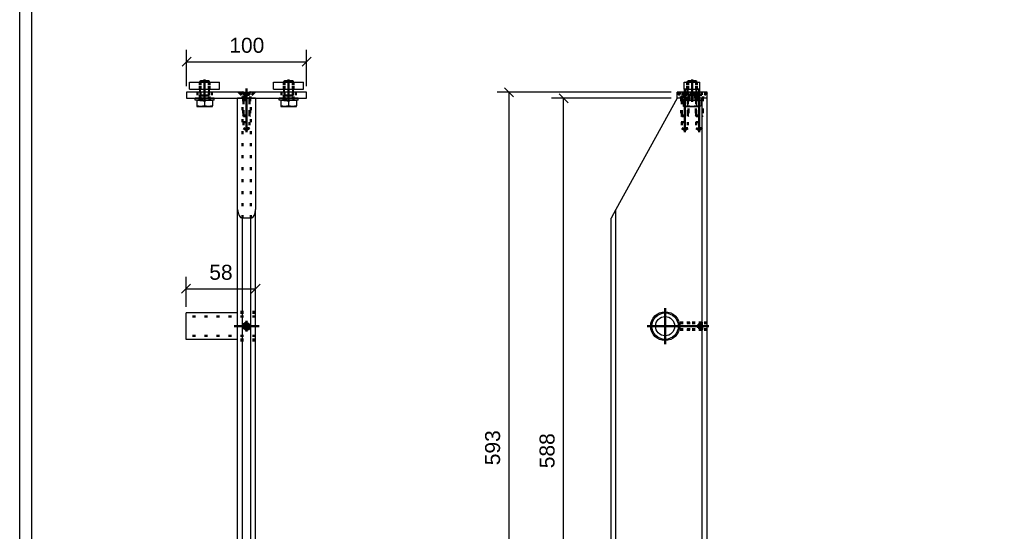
# Model space of a CAD drawing. Header units: millimetres. Extents: x -8 to 412, y -361 to -64.
# Tile 2 of 5: x -3 to 161, y -275 to -190. Entities that reach past the tile are written whole.
import ezdxf

# ---------------------------------------------------------------- set-up
doc = ezdxf.new("R2010")
doc.units = ezdxf.units.MM
doc.linetypes.add('DOT', pattern=[2, 0.5, -1.5])
doc.linetypes.add('STRICHPUNKT2', pattern=[18.5, 10, -4, 0.5, -4])
doc.layers.get('0').update_dxf_attribs({"linetype": 'CONTINUOUS'})
for name, color, linetype in [('DIM49', 4, 'CONTINUOUS'), ('LE_RED', 1, 'CONTINUOUS'), ('TXT_DIM49', 2, 'CONTINUOUS')]:
    doc.layers.add(name, color=color, linetype=linetype)
doc.layers.add('LE_ALL', color=7, linetype='CONTINUOUS', lineweight=50)
doc.styles.add('ARIAL', font='arial.ttf')

# ---------------------------------------------------------------- blocks, each defined once
blk = doc.blocks.new('DINA3_00002', base_point=(405.05, -353.59))
blk.add_line((-0.95, -353.59), (-0.95, -70.59))
blk.add_lwpolyline([(-2.95, -355.59), (-2.95, -68.59), (407.05, -68.59)])
blk = doc.blocks.new('_ZBL0010_00001')
blk.add_blockref('DINA3_00002', (405.05, -353.59))
blk = doc.blocks.new('BALUSTER PROFIEL 80X15 R4_00194', base_point=(34.18, -223.11))
for p, q in [((33.38, -221.65), (33.38, -203.11)), ((36.38, -203.11), (33.38, -203.11)), ((36.38, -203.11), (36.38, -221.65)), ((33.38, -320.71), (33.38, -221.65)), ((34.18, -320.71), (34.18, -223.11)), ((35.58, -320.71), (35.58, -223.11)), ((36.38, -320.71), (36.38, -221.65)), ((33.38, -320.71), (34.18, -320.71)), ((34.18, -320.71), (35.58, -320.71)), ((35.58, -320.71), (36.38, -320.71))]:
    blk.add_line(p, q)
blk.add_lwpolyline([(35.58, -223.11), (34.18, -223.11)])
for centre, start_param, end_param in [((34.18, -221.65), 4.712389, 6.283185), ((35.58, -221.65), 0, 1.570796)]:
    blk.add_ellipse(centre, major_axis=(0, -1.45), ratio=0.55, start_param=start_param, end_param=end_param)
at = {"layer": 'LE_ALL', "color": 3, "linetype": 'DOT'}
for p, q in [((34.18, -223.11), (34.18, -203.11)), ((34.28, -203.11), (34.28, -207.11)), ((35.48, -203.11), (35.48, -207.11)), ((35.58, -223.11), (35.58, -203.11)), ((34.28, -207.11), (35.48, -207.11)), ((35.38, -208.13), (34.38, -208.13)), ((35.38, -208.13), (34.88, -208.42)), ((35.38, -207.11), (35.38, -208.13)), ((36.38, -238.71), (33.38, -238.71)), ((36.38, -243.51), (33.38, -243.51)), ((33.38, -299.71), (36.38, -299.71)), ((33.38, -300.81), (36.38, -300.81)), ((33.38, -304.81), (36.38, -304.81)), ((33.38, -305.91), (36.38, -305.91)), ((33.38, -311.71), (36.38, -311.71)), ((33.38, -312.81), (36.38, -312.81)), ((33.38, -316.81), (36.38, -316.81)), ((33.38, -317.91), (36.38, -317.91))]:
    blk.add_line(p, q, dxfattribs=at)
for points in [[(34.38, -207.11), (34.38, -208.13), (34.88, -208.42)], [(35.45, -241.26), (35.37, -241.45), (35.23, -241.59), (35.05, -241.68), (34.88, -241.71), (34.68, -241.68), (34.5, -241.58), (34.37, -241.43), (34.29, -241.23), (34.28, -241.11), (34.31, -240.91), (34.41, -240.74), (34.56, -240.6), (34.75, -240.52), (34.88, -240.51), (35.03, -240.53)]]:
    blk.add_lwpolyline(points, dxfattribs=at)
blk = doc.blocks.new('_00196', base_point=(36.98, -241.11))
at = {"layer": 'LE_ALL', "color": 1, "linetype": 'STRICHPUNKT2'}
for p, q in [((34.88, -202.81), (34.88, -208.78)), ((34.88, -202.81), (34.88, -208.78)), ((36.98, -241.11), (32.78, -241.11)), ((34.88, -241.11), (33.98, -241.11)), ((34.88, -241.11), (34.88, -240.21)), ((34.88, -241.11), (35.78, -241.11)), ((34.88, -241.11), (34.88, -242.01)), ((36.93, -300.81), (32.83, -300.81)), ((36.93, -304.81), (32.83, -304.81)), ((36.93, -312.81), (32.83, -312.81)), ((36.93, -316.81), (32.83, -316.81))]:
    blk.add_line(p, q, dxfattribs=at)
blk = doc.blocks.new('_00195')
blk.add_blockref('_00196', (36.98, -241.11))
blk = doc.blocks.new('DIN 13-M6_00198', base_point=(35.36, -241.24))
at = {"layer": 'LE_ALL', "color": 3, "linetype": 'DOT'}
for points in [[(34.88, -241.71), (34.68, -241.68), (34.5, -241.58), (34.37, -241.43), (34.29, -241.23), (34.28, -241.11), (34.31, -240.91), (34.41, -240.74), (34.56, -240.6), (34.75, -240.52), (34.88, -240.51), (35.03, -240.53)], [(35.45, -241.26), (35.37, -241.45), (35.23, -241.59), (35.05, -241.68), (34.88, -241.71)], [(35.36, -241.24), (35.38, -241.11), (35.34, -240.93), (35.25, -240.77), (35.1, -240.66), (35.01, -240.63)]]:
    blk.add_lwpolyline(points, dxfattribs=at)
blk = doc.blocks.new('DIN 13-M6_00197')
blk.add_blockref('DIN 13-M6_00198', (35.36, -241.24))
blk = doc.blocks.new('DIN 76-M6_00200', base_point=(35.38, -203.11))
at = {"layer": 'LE_ALL', "color": 3, "linetype": 'DOT'}
for p, q in [((34.28, -203.11), (34.28, -207.11)), ((34.38, -203.11), (34.38, -207.11)), ((35.38, -203.11), (35.38, -207.11)), ((35.48, -203.11), (35.48, -207.11)), ((34.28, -207.11), (35.48, -207.11))]:
    blk.add_line(p, q, dxfattribs=at)
blk = doc.blocks.new('DIN 76-M6_00199')
blk.add_blockref('DIN 76-M6_00200', (35.38, -203.11))
blk = doc.blocks.new('BALUSTER PROFIEL 80X15 R4_00193')
for name, p in [('_00195', (0, 0)), ('BALUSTER PROFIEL 80X15 R4_00194', (34.18, -223.11)), ('DIN 76-M6_00199', (0, 0)), ('DIN 13-M6_00197', (0, 0))]:
    blk.add_blockref(name, p)
blk = doc.blocks.new('_D6', base_point=(28.66, -233.38))
at = {"layer": 'DIM49', "color": 1}
for p, q in [((24.78, -237.91), (24.78, -232.88)), ((25.53, -234.13), (24.03, -235.63)), ((35.63, -235.63), (37.13, -234.13)), ((24.78, -234.88), (36.38, -234.88))]:
    blk.add_line(p, q, dxfattribs=at)
at = {"layer": 'TXT_DIM49', "style": 'ARIAL'}
blk.add_text('58', height=2.5, dxfattribs=at).set_placement((28.66, -233.38))
blk = doc.blocks.new('Precisie buis 22x3_00210', base_point=(36.38, -239.51))
for p, q in [((24.78, -243.31), (24.78, -238.91)), ((33.38, -238.91), (24.78, -238.91)), ((33.38, -243.31), (24.78, -243.31))]:
    blk.add_line(p, q)
at = {"layer": 'LE_ALL', "color": 3, "linetype": 'DOT'}
for p, q in [((36.38, -239.51), (24.78, -239.51)), ((36.38, -238.91), (33.38, -238.91)), ((36.38, -242.71), (24.78, -242.71)), ((36.38, -243.31), (33.38, -243.31))]:
    blk.add_line(p, q, dxfattribs=at)
blk.add_blockref('_D6', (28.66, -233.38))
blk = doc.blocks.new('Precisie buis 22x3_00209')
blk.add_blockref('Precisie buis 22x3_00210', (36.38, -239.51))
blk = doc.blocks.new('_D7', base_point=(32, -195.54))
at = {"layer": 'DIM49', "color": 1}
for p, q in [((24.88, -201.11), (24.88, -195.04)), ((44.88, -201.11), (44.88, -195.04)), ((25.63, -196.29), (24.13, -197.79)), ((44.13, -197.79), (45.63, -196.29)), ((24.88, -197.04), (44.88, -197.04))]:
    blk.add_line(p, q, dxfattribs=at)
at = {"layer": 'TXT_DIM49', "style": 'ARIAL'}
blk.add_text('100', height=2.5, dxfattribs=at).set_placement((32, -195.54))
blk = doc.blocks.new('153.1.100 100 x 5 50 x 47 PM6_00212', base_point=(34.22, -202.82))
for points in [[(34.44, -202.11), (24.88, -202.11), (24.88, -203.11), (44.88, -203.11), (44.88, -202.11), (35.31, -202.11)], [(34.44, -202.11), (34.66, -202.16), (34.88, -202.18), (35.09, -202.16), (35.31, -202.11)]]:
    blk.add_lwpolyline(points)
at = {"layer": 'LE_ALL', "color": 3, "linetype": 'DOT'}
for p, q in [((26.68, -202.11), (26.68, -203.11)), ((29.08, -202.11), (29.08, -203.11)), ((33.51, -202.11), (34.22, -202.82)), ((34.22, -202.82), (35.54, -202.82)), ((34.22, -202.82), (34.22, -203.11)), ((40.68, -202.11), (40.68, -203.11)), ((43.08, -202.11), (43.08, -203.11))]:
    blk.add_line(p, q, dxfattribs=at)
for points in [[(34.21, -202.11), (34.4, -202.19), (34.57, -202.24), (34.89, -202.28), (35.2, -202.24), (35.5, -202.13), (35.54, -202.11)], [(36.25, -202.11), (35.54, -202.82), (35.54, -203.11)]]:
    blk.add_lwpolyline(points, dxfattribs=at)
blk.add_blockref('_D7', (32, -195.54))
blk = doc.blocks.new('_00214', base_point=(41.88, -201.51))
at = {"layer": 'LE_ALL', "color": 1, "linetype": 'STRICHPUNKT2'}
for p, q in [((27.88, -201.51), (27.88, -203.71)), ((34.88, -201.51), (34.88, -203.71)), ((34.88, -201.51), (34.88, -203.71)), ((41.88, -201.51), (41.88, -203.71))]:
    blk.add_line(p, q, dxfattribs=at)
blk = doc.blocks.new('_00213')
blk.add_blockref('_00214', (41.88, -201.51))
blk = doc.blocks.new('153.1.100 100 x 5 50 x 47 PM6_00211')
for name, p in [('153.1.100 100 x 5 50 x 47 PM6_00212', (34.22, -202.82)), ('_00213', (0, 0))]:
    blk.add_blockref(name, p)
blk = doc.blocks.new('Stelschroef (DIN 913 - ISO 4026)-M6x20_00258', base_point=(35.22, -241.11))
at = {"layer": 'LE_ALL', "color": 3, "linetype": 'DOT'}
blk.add_lwpolyline([(35.36, -241.24, -2.026238), (34.88, -240.61, -0.06585), (35.01, -240.63)], format="xyb", dxfattribs=at)
blk.add_lwpolyline([(35.22, -241.11), (35.05, -241.41), (34.7, -241.41), (34.53, -241.11), (34.7, -240.81), (35.05, -240.81)], close=True, dxfattribs=at)
blk.add_circle((34.88, -241.11), 0.4, dxfattribs=at)
blk = doc.blocks.new('GEWINDE_00260', base_point=(35.03, -240.53))
at = {"layer": 'LE_ALL', "color": 3, "linetype": 'DOT'}
for radius, start, end in [(0.5, 74.9299, 180), (0.5, 180, -15.0701), (0.6, -15.0701, 74.9299)]:
    blk.add_arc((34.88, -241.11), radius, start, end, dxfattribs=at)
blk = doc.blocks.new('GEWINDE_00259')
blk.add_blockref('GEWINDE_00260', (35.03, -240.53))
blk = doc.blocks.new('Stelschroef (DIN 913 - ISO 4026)-M6x20_00257')
for name, p in [('GEWINDE_00259', (0, 0)), ('Stelschroef (DIN 913 - ISO 4026)-M6x20_00258', (35.22, -241.11))]:
    blk.add_blockref(name, p)
blk = doc.blocks.new('Montage sierregel_00256')
blk.add_blockref('Stelschroef (DIN 913 - ISO 4026)-M6x20_00257', (0, 0))
blk = doc.blocks.new('Verzonken kopbout (DIN 7991_ISO 10642)-M6x20_00265', base_point=(34.41, -202.55))
blk.add_line((34.44, -202.11), (35.31, -202.11))
at = {"layer": 'LE_ALL', "color": 3, "linetype": 'DOT'}
for p, q in [((33.68, -202.25), (33.68, -202.11)), ((33.68, -202.25), (36.08, -202.25)), ((33.68, -202.25), (34.28, -202.85)), ((34.28, -202.85), (34.38, -203.45)), ((34.38, -206.11), (34.38, -203.45)), ((34.41, -202.55), (34.41, -202.11)), ((34.64, -202.55), (34.64, -202.11)), ((35.11, -202.55), (35.11, -202.11)), ((35.34, -202.55), (35.34, -202.11)), ((35.48, -202.85), (35.38, -203.45)), ((35.38, -206.11), (35.38, -203.45)), ((36.08, -202.25), (35.48, -202.85)), ((36.08, -202.25), (36.08, -202.11)), ((34.38, -206.11), (35.38, -206.11))]:
    blk.add_line(p, q, dxfattribs=at)
blk.add_lwpolyline([(34.41, -202.55), (34.64, -202.55), (35.11, -202.55), (35.34, -202.55)], dxfattribs=at)
blk = doc.blocks.new('GEWINDE_00267', base_point=(34.32, -203.11))
at = {"layer": 'LE_ALL', "color": 3, "linetype": 'DOT'}
for p, q in [((34.28, -202.85), (34.32, -203.11)), ((34.28, -202.85), (34.28, -203.11)), ((34.28, -203.11), (34.28, -206.01)), ((34.32, -203.11), (34.38, -203.45)), ((34.38, -203.45), (34.38, -206.11)), ((34.38, -203.45), (35.38, -203.45)), ((35.43, -203.11), (35.38, -203.45)), ((35.38, -203.45), (35.38, -206.11)), ((35.48, -202.85), (35.43, -203.11)), ((35.48, -202.85), (35.48, -203.11)), ((35.48, -203.11), (35.48, -206.01)), ((34.28, -206.01), (35.48, -206.01)), ((35.48, -206.01), (35.38, -206.11))]:
    blk.add_line(p, q, dxfattribs=at)
blk.add_lwpolyline([(34.28, -206.01), (34.38, -206.11), (35.38, -206.11)], dxfattribs=at)
blk = doc.blocks.new('GEWINDE_00266')
blk.add_blockref('GEWINDE_00267', (34.32, -203.11))
blk = doc.blocks.new('Verzonken kopbout (DIN 7991_ISO 10642)-M6x20_00264')
for name, p in [('Verzonken kopbout (DIN 7991_ISO 10642)-M6x20_00265', (34.41, -202.55)), ('GEWINDE_00266', (0, 0))]:
    blk.add_blockref(name, p)
blk = doc.blocks.new('Montage strip op baluster_00261')
blk.add_blockref('Verzonken kopbout (DIN 7991_ISO 10642)-M6x20_00264', (0, 0))
blk = doc.blocks.new('1011-2 Moerblok M8 SMALL_00270', base_point=(27.08, -200.41))
for p, q in [((25.38, -200.41), (30.38, -200.41)), ((25.38, -201.61), (25.38, -200.41))]:
    blk.add_line(p, q)
blk.add_lwpolyline([(25.38, -201.61), (30.38, -201.61), (30.38, -200.41)])
at = {"layer": 'LE_ALL', "color": 3, "linetype": 'DOT'}
for p, q in [((27.08, -200.41), (27.08, -201.61)), ((28.68, -200.41), (28.68, -201.61))]:
    blk.add_line(p, q, dxfattribs=at)
blk = doc.blocks.new('DIN 13-M8_00272', base_point=(28.56, -200.41))
at = {"layer": 'LE_ALL', "color": 3, "linetype": 'DOT'}
for p, q in [((27.08, -200.41), (27.08, -201.61)), ((27.2, -200.41), (27.2, -201.61)), ((28.56, -200.41), (28.56, -201.61)), ((28.68, -200.41), (28.68, -201.61))]:
    blk.add_line(p, q, dxfattribs=at)
blk = doc.blocks.new('DIN 13-M8_00271')
blk.add_blockref('DIN 13-M8_00272', (28.56, -200.41))
blk = doc.blocks.new('_00274', base_point=(27.88, -200.01))
at = {"layer": 'LE_ALL', "color": 1, "linetype": 'STRICHPUNKT2'}
blk.add_line((27.88, -200.01), (27.88, -202.01), dxfattribs=at)
blk = doc.blocks.new('_00273')
blk.add_blockref('_00274', (27.88, -200.01))
blk = doc.blocks.new('1011-2 Moerblok M8 SMALL_00269')
for name, p in [('_00273', (0, 0)), ('1011-2 Moerblok M8 SMALL_00270', (27.08, -200.41)), ('DIN 13-M8_00271', (0, 0))]:
    blk.add_blockref(name, p)
blk = doc.blocks.new('Sluitring (DIN 125)-M8_00276', base_point=(28.72, -203.11))
for p, q in [((29.48, -203.11), (26.28, -203.11)), ((26.28, -203.43), (26.28, -203.11)), ((29.48, -203.43), (26.28, -203.43)), ((29.48, -203.43), (29.48, -203.11))]:
    blk.add_line(p, q)
at = {"layer": 'LE_ALL', "color": 3, "linetype": 'DOT'}
for p, q in [((27.04, -203.11), (27.04, -203.43)), ((28.72, -203.11), (28.72, -203.43))]:
    blk.add_line(p, q, dxfattribs=at)
blk = doc.blocks.new('Sluitring (DIN 125)-M8_00275')
blk.add_blockref('Sluitring (DIN 125)-M8_00276', (28.72, -203.11))
blk = doc.blocks.new('Zeskant tapbout-M8x16 (DIN 933)_00278', base_point=(27.08, -203.43))
for p, q in [((26.58, -203.43), (27.88, -203.43)), ((26.58, -203.43), (26.58, -204.37)), ((27.88, -203.43), (27.88, -204.37)), ((26.58, -204.37), (26.58, -204.49)), ((26.58, -204.49), (27.23, -204.49)), ((27.23, -204.49), (28.53, -204.49))]:
    blk.add_line(p, q)
for points in [[(28.56, -200.23), (27.2, -200.23)], [(27.88, -203.43), (29.18, -203.43), (29.18, -204.37)], [(27.23, -204.49), (26.91, -204.46), (26.58, -204.37)], [(27.88, -204.37), (27.54, -204.46), (27.23, -204.49)], [(28.53, -204.49), (29.18, -204.49), (29.18, -204.37), (28.84, -204.46), (28.53, -204.49), (28.21, -204.46), (27.88, -204.37)]]:
    blk.add_lwpolyline(points)
at = {"layer": 'LE_ALL', "color": 3, "linetype": 'DOT'}
for p, q in [((27.2, -200.23), (27.2, -202.68)), ((28.56, -200.23), (28.56, -202.68)), ((27.08, -203.35), (27.2, -202.68)), ((27.08, -203.35), (27.08, -203.43)), ((27.08, -203.43), (28.68, -203.43)), ((27.2, -202.68), (28.56, -202.68)), ((28.68, -203.35), (28.68, -203.43))]:
    blk.add_line(p, q, dxfattribs=at)
blk.add_lwpolyline([(27.08, -203.35), (28.68, -203.35), (28.56, -202.68)], dxfattribs=at)
blk = doc.blocks.new('GEWINDE_00280', base_point=(28.68, -203.35))
for p, q in [((27.08, -200.35), (27.2, -200.23)), ((28.68, -200.35), (27.08, -200.35)), ((27.08, -200.41), (27.08, -200.35)), ((28.68, -200.41), (28.68, -200.35))]:
    blk.add_line(p, q)
for points in [[(28.68, -200.35), (28.56, -200.23), (27.2, -200.23)], [(27.08, -202.11), (27.08, -201.61)], [(28.68, -202.11), (28.68, -201.61)]]:
    blk.add_lwpolyline(points)
at = {"layer": 'LE_ALL', "color": 3, "linetype": 'DOT'}
for p, q in [((27.08, -201.61), (27.08, -200.41)), ((27.2, -201.61), (27.2, -200.41)), ((28.56, -201.61), (28.56, -200.41)), ((28.68, -201.61), (28.68, -200.41)), ((27.08, -203.35), (27.12, -203.11)), ((27.12, -203.11), (27.2, -202.68)), ((28.56, -202.68), (27.2, -202.68)), ((28.68, -203.35), (28.56, -202.68))]:
    blk.add_line(p, q, dxfattribs=at)
for points in [[(27.08, -203.35), (27.08, -203.11), (27.08, -202.11)], [(27.2, -202.68), (27.2, -202.11)], [(28.56, -202.68), (28.56, -202.11)], [(28.68, -203.35), (28.68, -202.11)]]:
    blk.add_lwpolyline(points, dxfattribs=at)
at = {"layer": 'LE_RED'}
for p, q in [((27.2, -200.41), (27.2, -200.23)), ((28.56, -200.41), (28.56, -200.23))]:
    blk.add_line(p, q, dxfattribs=at)
for points in [[(27.2, -202.11), (27.2, -201.61)], [(28.56, -202.11), (28.56, -201.61)]]:
    blk.add_lwpolyline(points, dxfattribs=at)
blk = doc.blocks.new('GEWINDE_00279')
blk.add_blockref('GEWINDE_00280', (28.68, -203.35))
blk = doc.blocks.new('Zeskant tapbout-M8x16 (DIN 933)_00277')
for name, p in [('Zeskant tapbout-M8x16 (DIN 933)_00278', (27.08, -203.43)), ('GEWINDE_00279', (0, 0))]:
    blk.add_blockref(name, p)
blk = doc.blocks.new('Montage handregel_00268')
for name in ['1011-2 Moerblok M8 SMALL_00269', 'Zeskant tapbout-M8x16 (DIN 933)_00277', 'Sluitring (DIN 125)-M8_00275']:
    blk.add_blockref(name, (0, 0))
blk = doc.blocks.new('1011-2 Moerblok M8 SMALL_00283', base_point=(41.08, -200.41))
for p, q in [((39.38, -200.41), (44.38, -200.41)), ((39.38, -201.61), (39.38, -200.41))]:
    blk.add_line(p, q)
blk.add_lwpolyline([(39.38, -201.61), (44.38, -201.61), (44.38, -200.41)])
at = {"layer": 'LE_ALL', "color": 3, "linetype": 'DOT'}
for p, q in [((41.08, -200.41), (41.08, -201.61)), ((42.68, -200.41), (42.68, -201.61))]:
    blk.add_line(p, q, dxfattribs=at)
blk = doc.blocks.new('DIN 13-M8_00285', base_point=(42.56, -200.41))
at = {"layer": 'LE_ALL', "color": 3, "linetype": 'DOT'}
for p, q in [((41.08, -200.41), (41.08, -201.61)), ((41.2, -200.41), (41.2, -201.61)), ((42.56, -200.41), (42.56, -201.61)), ((42.68, -200.41), (42.68, -201.61))]:
    blk.add_line(p, q, dxfattribs=at)
blk = doc.blocks.new('DIN 13-M8_00284')
blk.add_blockref('DIN 13-M8_00285', (42.56, -200.41))
blk = doc.blocks.new('_00287', base_point=(41.88, -200.01))
at = {"layer": 'LE_ALL', "color": 1, "linetype": 'STRICHPUNKT2'}
blk.add_line((41.88, -200.01), (41.88, -202.01), dxfattribs=at)
blk = doc.blocks.new('_00286')
blk.add_blockref('_00287', (41.88, -200.01))
blk = doc.blocks.new('1011-2 Moerblok M8 SMALL_00282')
for name, p in [('_00286', (0, 0)), ('1011-2 Moerblok M8 SMALL_00283', (41.08, -200.41)), ('DIN 13-M8_00284', (0, 0))]:
    blk.add_blockref(name, p)
blk = doc.blocks.new('Sluitring (DIN 125)-M8_00289', base_point=(42.72, -203.11))
for p, q in [((43.48, -203.11), (40.28, -203.11)), ((40.28, -203.43), (40.28, -203.11)), ((43.48, -203.43), (40.28, -203.43)), ((43.48, -203.43), (43.48, -203.11))]:
    blk.add_line(p, q)
at = {"layer": 'LE_ALL', "color": 3, "linetype": 'DOT'}
for p, q in [((41.04, -203.11), (41.04, -203.43)), ((42.72, -203.11), (42.72, -203.43))]:
    blk.add_line(p, q, dxfattribs=at)
blk = doc.blocks.new('Sluitring (DIN 125)-M8_00288')
blk.add_blockref('Sluitring (DIN 125)-M8_00289', (42.72, -203.11))
blk = doc.blocks.new('Zeskant tapbout-M8x16 (DIN 933)_00291', base_point=(41.08, -203.43))
for p, q in [((40.58, -203.43), (41.88, -203.43)), ((40.58, -203.43), (40.58, -204.37)), ((41.88, -203.43), (41.88, -204.37)), ((40.58, -204.37), (40.58, -204.49)), ((40.58, -204.49), (41.23, -204.49)), ((41.23, -204.49), (42.53, -204.49))]:
    blk.add_line(p, q)
for points in [[(42.56, -200.23), (41.2, -200.23)], [(41.88, -203.43), (43.18, -203.43), (43.18, -204.37)], [(41.23, -204.49), (40.91, -204.46), (40.58, -204.37)], [(41.88, -204.37), (41.54, -204.46), (41.23, -204.49)], [(42.53, -204.49), (43.18, -204.49), (43.18, -204.37), (42.84, -204.46), (42.53, -204.49), (42.21, -204.46), (41.88, -204.37)]]:
    blk.add_lwpolyline(points)
at = {"layer": 'LE_ALL', "color": 3, "linetype": 'DOT'}
for p, q in [((41.2, -200.23), (41.2, -202.68)), ((42.56, -200.23), (42.56, -202.68)), ((41.08, -203.35), (41.2, -202.68)), ((41.08, -203.35), (41.08, -203.43)), ((41.08, -203.43), (42.68, -203.43)), ((41.2, -202.68), (42.56, -202.68)), ((42.68, -203.35), (42.68, -203.43))]:
    blk.add_line(p, q, dxfattribs=at)
blk.add_lwpolyline([(41.08, -203.35), (42.68, -203.35), (42.56, -202.68)], dxfattribs=at)
blk = doc.blocks.new('GEWINDE_00293', base_point=(42.68, -203.35))
for p, q in [((41.08, -200.35), (41.2, -200.23)), ((42.68, -200.35), (41.08, -200.35)), ((41.08, -200.41), (41.08, -200.35)), ((42.68, -200.41), (42.68, -200.35))]:
    blk.add_line(p, q)
for points in [[(42.68, -200.35), (42.56, -200.23), (41.2, -200.23)], [(41.08, -202.11), (41.08, -201.61)], [(42.68, -202.11), (42.68, -201.61)]]:
    blk.add_lwpolyline(points)
at = {"layer": 'LE_ALL', "color": 3, "linetype": 'DOT'}
for p, q in [((41.08, -201.61), (41.08, -200.41)), ((41.2, -201.61), (41.2, -200.41)), ((42.56, -201.61), (42.56, -200.41)), ((42.68, -201.61), (42.68, -200.41)), ((41.08, -203.35), (41.12, -203.11)), ((41.12, -203.11), (41.2, -202.68)), ((42.56, -202.68), (41.2, -202.68)), ((42.68, -203.35), (42.56, -202.68))]:
    blk.add_line(p, q, dxfattribs=at)
for points in [[(41.08, -203.35), (41.08, -203.11), (41.08, -202.11)], [(41.2, -202.68), (41.2, -202.11)], [(42.56, -202.68), (42.56, -202.11)], [(42.68, -203.35), (42.68, -202.11)]]:
    blk.add_lwpolyline(points, dxfattribs=at)
at = {"layer": 'LE_RED'}
for p, q in [((41.2, -200.41), (41.2, -200.23)), ((42.56, -200.41), (42.56, -200.23))]:
    blk.add_line(p, q, dxfattribs=at)
for points in [[(41.2, -202.11), (41.2, -201.61)], [(42.56, -202.11), (42.56, -201.61)]]:
    blk.add_lwpolyline(points, dxfattribs=at)
blk = doc.blocks.new('GEWINDE_00292')
blk.add_blockref('GEWINDE_00293', (42.68, -203.35))
blk = doc.blocks.new('Zeskant tapbout-M8x16 (DIN 933)_00290')
for name, p in [('Zeskant tapbout-M8x16 (DIN 933)_00291', (41.08, -203.43)), ('GEWINDE_00292', (0, 0))]:
    blk.add_blockref(name, p)
blk = doc.blocks.new('Montage handregel_00281')
for name in ['1011-2 Moerblok M8 SMALL_00282', 'Zeskant tapbout-M8x16 (DIN 933)_00290', 'Sluitring (DIN 125)-M8_00288']:
    blk.add_blockref(name, (0, 0))
blk = doc.blocks.new('Montage_00215')
for name in ['Montage handregel_00268', 'Montage handregel_00281', 'Montage strip op baluster_00261', 'Montage sierregel_00256']:
    blk.add_blockref(name, (0, 0))
blk = doc.blocks.new('Tussen baluster (eind)_00192')
for name in ['153.1.100 100 x 5 50 x 47 PM6_00211', 'Montage_00215', 'BALUSTER PROFIEL 80X15 R4_00193', 'Precisie buis 22x3_00209']:
    blk.add_blockref(name, (0, 0))
blk = doc.blocks.new('_A3D0036_00191')
blk.add_blockref('Tussen baluster (eind)_00192', (0, 0))
blk = doc.blocks.new('_ANS0036_00190')
blk.add_blockref('_A3D0036_00191', (0, 0))
blk = doc.blocks.new('_D8', base_point=(101.72, -328.16))
at = {"layer": 'DIM49', "color": 1}
for p, q in [((95.64, -321.71), (95.64, -331.66)), ((111.64, -321.71), (111.64, -331.66)), ((96.39, -328.91), (94.89, -330.41)), ((95.64, -329.66), (111.64, -329.66)), ((110.89, -330.41), (112.39, -328.91))]:
    blk.add_line(p, q, dxfattribs=at)
at = {"layer": 'TXT_DIM49', "style": 'ARIAL'}
blk.add_text('80', height=2.5, dxfattribs=at).set_placement((101.72, -328.16))
blk = doc.blocks.new('_D9', base_point=(121.26, -328.16))
at = {"layer": 'DIM49', "color": 1}
for p, q in [((136.64, -319.81), (136.64, -331.66)), ((111.64, -321.71), (111.64, -331.66)), ((112.39, -328.91), (110.89, -330.41)), ((111.64, -329.66), (136.64, -329.66)), ((135.89, -330.41), (137.39, -328.91))]:
    blk.add_line(p, q, dxfattribs=at)
at = {"layer": 'TXT_DIM49', "style": 'ARIAL'}
blk.add_text('125', height=2.5, dxfattribs=at).set_placement((121.26, -328.16))
blk = doc.blocks.new('_D10', base_point=(91.26, -323.45))
at = {"layer": 'DIM49', "color": 1}
for p, q in [((92.76, -323.45), (92.76, -312.81)), ((92.01, -318.06), (93.51, -319.56)), ((95.64, -318.81), (90.76, -318.81)), ((93.51, -321.46), (92.01, -319.96)), ((94.64, -320.71), (90.76, -320.71))]:
    blk.add_line(p, q, dxfattribs=at)
at = {"layer": 'TXT_DIM49', "style": 'ARIAL'}
blk.add_text('9', height=2.5, rotation=90.0002, dxfattribs=at).set_placement((91.26, -323.45))
blk = doc.blocks.new('_D11', base_point=(77.13, -264.29))
at = {"layer": 'DIM49', "color": 1}
for p, q in [((79.38, -202.86), (77.88, -201.36)), ((105.64, -202.11), (76.63, -202.11)), ((78.63, -320.71), (78.63, -202.11)), ((77.88, -319.96), (79.38, -321.46)), ((94.64, -320.71), (76.63, -320.71))]:
    blk.add_line(p, q, dxfattribs=at)
at = {"layer": 'TXT_DIM49', "style": 'ARIAL'}
blk.add_text('593', height=2.5, rotation=90.0002, dxfattribs=at).set_placement((77.13, -264.29))
blk = doc.blocks.new('_D12', base_point=(86.21, -264.79))
at = {"layer": 'DIM49', "color": 1}
for p, q in [((105.64, -203.11), (85.71, -203.11)), ((88.46, -203.86), (86.96, -202.36)), ((87.71, -320.71), (87.71, -203.11)), ((86.96, -319.96), (88.46, -321.46)), ((94.64, -320.71), (85.71, -320.71))]:
    blk.add_line(p, q, dxfattribs=at)
at = {"layer": 'TXT_DIM49', "style": 'ARIAL'}
blk.add_text('588', height=2.5, rotation=90.0002, dxfattribs=at).set_placement((86.21, -264.79))
blk = doc.blocks.new('BALUSTER PROFIEL 80X15 R4_00298', base_point=(109.74, -207.11))
for p, q in [((106.64, -203.11), (96.44, -221.65)), ((107.54, -203.11), (106.64, -203.11)), ((110.84, -203.11), (110.74, -203.11)), ((110.84, -298.81), (110.84, -203.11)), ((111.64, -203.11), (110.84, -203.11)), ((111.64, -298.81), (111.64, -203.11)), ((96.44, -221.65), (95.64, -223.11)), ((95.64, -320.71), (95.64, -223.11)), ((96.44, -320.71), (96.44, -221.65)), ((95.64, -320.71), (96.44, -320.71)), ((96.44, -320.71), (110.84, -320.71)), ((110.84, -320.71), (111.64, -320.71))]:
    blk.add_line(p, q)
for points in [[(110.84, -320.71), (110.84, -318.81)], [(111.64, -320.71), (111.64, -318.81)]]:
    blk.add_lwpolyline(points)
blk.add_circle((104.64, -241.11), 2.4)
at = {"layer": 'LE_ALL', "color": 3, "linetype": 'DOT'}
for p, q in [((107.34, -203.11), (107.34, -207.11)), ((108.54, -203.11), (108.54, -207.11)), ((109.74, -203.11), (109.74, -207.11)), ((110.94, -203.11), (110.94, -207.11)), ((107.34, -207.11), (108.54, -207.11)), ((108.44, -208.13), (107.44, -208.13)), ((108.44, -208.13), (107.94, -208.42)), ((108.44, -207.11), (108.44, -208.13)), ((109.74, -207.11), (110.94, -207.11)), ((110.84, -208.13), (109.84, -208.13)), ((110.84, -208.13), (110.34, -208.42)), ((111.64, -240.51), (106.97, -240.51)), ((111.64, -241.71), (106.97, -241.71)), ((110.84, -318.81), (110.84, -298.81)), ((111.64, -318.81), (111.64, -298.81))]:
    blk.add_line(p, q, dxfattribs=at)
for points in [[(107.44, -207.11), (107.44, -208.13), (107.94, -208.42)], [(109.84, -207.11), (109.84, -208.13), (110.34, -208.42)]]:
    blk.add_lwpolyline(points, dxfattribs=at)
for points in [[(104.74, -304.81, -1), (102.54, -304.81), (102.54, -300.81, -1), (104.74, -300.81)], [(104.74, -316.81, -1), (102.54, -316.81), (102.54, -312.81, -1), (104.74, -312.81)]]:
    blk.add_lwpolyline(points, format="xyb", close=True, dxfattribs=at)
for name, p in [('_D11', (77.13, -264.29)), ('_D12', (86.21, -264.79)), ('_D10', (91.26, -323.45)), ('_D9', (121.26, -328.16)), ('_D8', (101.72, -328.16))]:
    blk.add_blockref(name, p)
blk = doc.blocks.new('_00300', base_point=(104.64, -241.11))
at = {"layer": 'LE_ALL', "color": 1, "linetype": 'STRICHPUNKT2'}
for p, q in [((107.94, -202.81), (107.94, -208.78)), ((110.34, -202.81), (110.34, -208.78)), ((104.64, -241.11), (104.64, -238.11)), ((104.64, -241.11), (104.64, -238.11)), ((104.64, -241.11), (101.64, -241.11)), ((104.64, -241.11), (101.64, -241.11)), ((104.64, -241.11), (107.64, -241.11)), ((104.64, -241.11), (104.64, -244.11)), ((104.64, -241.11), (107.64, -241.11)), ((104.64, -241.11), (104.64, -244.11)), ((111.94, -241.11), (106.74, -241.11)), ((103.64, -306.46), (103.64, -299.16)), ((103.64, -306.46), (103.64, -299.16)), ((105.29, -300.81), (101.99, -300.81)), ((105.29, -300.81), (101.99, -300.81)), ((105.29, -304.81), (101.99, -304.81)), ((105.29, -304.81), (101.99, -304.81)), ((103.64, -318.46), (103.64, -311.16)), ((103.64, -318.46), (103.64, -311.16)), ((105.29, -312.81), (101.99, -312.81)), ((105.29, -312.81), (101.99, -312.81)), ((105.29, -316.81), (101.99, -316.81)), ((105.29, -316.81), (101.99, -316.81))]:
    blk.add_line(p, q, dxfattribs=at)
blk = doc.blocks.new('_00299')
blk.add_blockref('_00300', (104.64, -241.11))
blk = doc.blocks.new('DIN 13-M6_00302', base_point=(111.64, -241.61))
at = {"layer": 'LE_ALL', "color": 3, "linetype": 'DOT'}
for p, q in [((111.64, -240.51), (106.97, -240.51)), ((111.64, -240.61), (106.99, -240.61)), ((111.64, -241.71), (106.97, -241.71)), ((111.64, -241.61), (106.99, -241.61))]:
    blk.add_line(p, q, dxfattribs=at)
blk = doc.blocks.new('DIN 13-M6_00301')
blk.add_blockref('DIN 13-M6_00302', (111.64, -241.61))
blk = doc.blocks.new('DIN 76-M6_00304', base_point=(109.84, -203.11))
at = {"layer": 'LE_ALL', "color": 3, "linetype": 'DOT'}
for p, q in [((107.34, -203.11), (107.34, -207.11)), ((107.44, -203.11), (107.44, -207.11)), ((108.44, -203.11), (108.44, -207.11)), ((108.54, -203.11), (108.54, -207.11)), ((109.74, -203.11), (109.74, -207.11)), ((109.84, -203.11), (109.84, -207.11)), ((110.94, -203.11), (110.94, -207.11)), ((107.34, -207.11), (108.54, -207.11)), ((109.74, -207.11), (110.94, -207.11))]:
    blk.add_line(p, q, dxfattribs=at)
blk = doc.blocks.new('DIN 76-M6_00303')
blk.add_blockref('DIN 76-M6_00304', (109.84, -203.11))
blk = doc.blocks.new('BALUSTER PROFIEL 80X15 R4_00297')
for name, p in [('BALUSTER PROFIEL 80X15 R4_00298', (109.74, -207.11)), ('_00299', (0, 0)), ('DIN 76-M6_00303', (0, 0)), ('DIN 13-M6_00301', (0, 0))]:
    blk.add_blockref(name, p)
blk = doc.blocks.new('Precisie buis 22x3_00314', base_point=(103.04, -241.11))
for radius in [2.2, 1.6]:
    blk.add_circle((104.64, -241.11), radius)
blk = doc.blocks.new('Precisie buis 22x3_00313')
blk.add_blockref('Precisie buis 22x3_00314', (103.04, -241.11))
blk = doc.blocks.new('153.1.100 100 x 5 50 x 47 PM6_00316', base_point=(109.68, -202.82))
for p, q in [((111.64, -202.11), (106.64, -202.11)), ((106.64, -203.11), (106.64, -202.11)), ((111.64, -203.11), (106.64, -203.11)), ((111.64, -203.11), (111.64, -202.11))]:
    blk.add_line(p, q)
at = {"layer": 'LE_ALL', "color": 3, "linetype": 'DOT'}
for p, q in [((106.64, -202.18), (107.28, -202.82)), ((107.28, -202.82), (108.6, -202.82)), ((107.28, -202.82), (107.28, -203.11)), ((107.94, -202.11), (107.94, -203.11)), ((109.14, -202.28), (109.14, -202.11)), ((109.14, -202.28), (109.68, -202.82)), ((109.68, -202.82), (111, -202.82)), ((109.68, -202.82), (109.68, -203.11)), ((110.34, -202.11), (110.34, -203.11))]:
    blk.add_line(p, q, dxfattribs=at)
for points in [[(109.14, -202.28), (108.6, -202.82), (108.6, -203.11)], [(111.64, -202.18), (111, -202.82), (111, -203.11)]]:
    blk.add_lwpolyline(points, dxfattribs=at)
blk = doc.blocks.new('_00318', base_point=(109.14, -201.51))
at = {"layer": 'LE_ALL', "color": 1, "linetype": 'STRICHPUNKT2'}
for p, q in [((107.94, -201.51), (107.94, -203.71)), ((109.14, -201.51), (109.14, -203.71)), ((109.14, -201.51), (109.14, -203.71)), ((110.34, -201.51), (110.34, -203.71))]:
    blk.add_line(p, q, dxfattribs=at)
blk = doc.blocks.new('_00317')
blk.add_blockref('_00318', (109.14, -201.51))
blk = doc.blocks.new('153.1.100 100 x 5 50 x 47 PM6_00315')
for name, p in [('_00317', (0, 0)), ('153.1.100 100 x 5 50 x 47 PM6_00316', (109.68, -202.82))]:
    blk.add_blockref(name, p)
blk = doc.blocks.new('Stelschroef (DIN 913 - ISO 4026)-M6x20_00353', base_point=(110.14, -241.11))
for p, q in [((106.94, -240.61), (106.94, -241.61)), ((106.94, -241.61), (106.84, -241.51))]:
    blk.add_line(p, q)
blk.add_lwpolyline([(106.94, -240.61), (106.84, -240.71), (106.84, -241.51)])
at = {"layer": 'LE_ALL', "color": 3, "linetype": 'DOT'}
for p, q in [((110.14, -240.81), (110.14, -241.11)), ((110.14, -240.81), (110.84, -240.81)), ((110.14, -241.11), (110.14, -241.41)), ((110.14, -241.11), (110.84, -241.11)), ((110.84, -241.61), (106.94, -241.61)), ((110.14, -241.41), (110.84, -241.41))]:
    blk.add_line(p, q, dxfattribs=at)
blk.add_lwpolyline([(110.84, -241.61), (110.84, -240.61), (106.94, -240.61)], dxfattribs=at)
blk = doc.blocks.new('GEWINDE_00355', base_point=(106.99, -241.61))
for p, q in [((106.98, -240.57), (106.94, -240.61)), ((106.94, -240.61), (106.94, -241.61)), ((106.98, -241.65), (106.94, -241.61))]:
    blk.add_line(p, q)
at = {"layer": 'LE_ALL', "color": 3, "linetype": 'DOT'}
for p, q in [((107.04, -240.51), (106.98, -240.57)), ((110.84, -240.61), (106.99, -240.61)), ((107.04, -240.51), (107.04, -241.11)), ((110.74, -240.51), (107.04, -240.51)), ((107.04, -241.11), (107.04, -241.71)), ((110.74, -240.51), (110.74, -241.71)), ((110.74, -240.51), (110.84, -240.61)), ((110.84, -241.61), (110.84, -240.61)), ((107.04, -241.71), (106.98, -241.65)), ((110.84, -241.61), (106.99, -241.61)), ((110.74, -241.71), (107.04, -241.71)), ((110.74, -241.71), (110.84, -241.61))]:
    blk.add_line(p, q, dxfattribs=at)
at = {"layer": 'LE_RED'}
for p, q in [((106.99, -240.61), (106.94, -240.61)), ((106.99, -241.61), (106.94, -241.61))]:
    blk.add_line(p, q, dxfattribs=at)
blk = doc.blocks.new('GEWINDE_00354')
blk.add_blockref('GEWINDE_00355', (106.99, -241.61))
blk = doc.blocks.new('Stelschroef (DIN 913 - ISO 4026)-M6x20_00352')
for name, p in [('Stelschroef (DIN 913 - ISO 4026)-M6x20_00353', (110.14, -241.11)), ('GEWINDE_00354', (0, 0))]:
    blk.add_blockref(name, p)
blk = doc.blocks.new('Montage sierregel_00351')
blk.add_blockref('Stelschroef (DIN 913 - ISO 4026)-M6x20_00352', (0, 0))
blk = doc.blocks.new('Verzonken kopbout (DIN 7991_ISO 10642)-M6x20_00358', base_point=(110.74, -202.55))
at = {"layer": 'LE_ALL', "color": 3, "linetype": 'DOT'}
for p, q in [((109.14, -202.25), (111.54, -202.25)), ((109.14, -202.25), (109.74, -202.85)), ((109.74, -202.85), (109.84, -203.45)), ((109.84, -206.11), (109.84, -203.45)), ((109.94, -202.55), (109.94, -202.11)), ((110.34, -202.55), (110.34, -202.11)), ((110.74, -202.55), (110.74, -202.11)), ((110.94, -202.85), (110.84, -203.45)), ((111.54, -202.25), (110.94, -202.85)), ((111.54, -202.25), (111.54, -202.11)), ((109.84, -206.11), (110.84, -206.11))]:
    blk.add_line(p, q, dxfattribs=at)
blk.add_lwpolyline([(109.94, -202.55), (110.34, -202.55), (110.74, -202.55)], dxfattribs=at)
blk = doc.blocks.new('GEWINDE_00360', base_point=(109.74, -206.01))
at = {"layer": 'LE_ALL', "color": 3, "linetype": 'DOT'}
for p, q in [((109.74, -202.85), (109.84, -203.45)), ((109.84, -203.45), (109.84, -206.11)), ((109.84, -203.45), (110.84, -203.45)), ((110.94, -202.85), (110.84, -203.45)), ((110.94, -202.85), (110.94, -206.01)), ((109.74, -206.01), (110.94, -206.01)), ((110.94, -206.01), (110.84, -206.11))]:
    blk.add_line(p, q, dxfattribs=at)
blk.add_lwpolyline([(109.74, -202.85), (109.74, -206.01), (109.84, -206.11), (110.84, -206.11)], dxfattribs=at)
blk = doc.blocks.new('GEWINDE_00359')
blk.add_blockref('GEWINDE_00360', (109.74, -206.01))
blk = doc.blocks.new('Verzonken kopbout (DIN 7991_ISO 10642)-M6x20_00357')
for name, p in [('Verzonken kopbout (DIN 7991_ISO 10642)-M6x20_00358', (110.74, -202.55)), ('GEWINDE_00359', (0, 0))]:
    blk.add_blockref(name, p)
blk = doc.blocks.new('Verzonken kopbout (DIN 7991_ISO 10642)-M6x20_00362', base_point=(108.34, -202.55))
at = {"layer": 'LE_ALL', "color": 3, "linetype": 'DOT'}
for p, q in [((106.74, -202.25), (106.74, -202.11)), ((106.74, -202.25), (109.14, -202.25)), ((106.74, -202.25), (107.34, -202.85)), ((107.34, -202.85), (107.44, -203.45)), ((107.44, -206.11), (107.44, -203.45)), ((107.54, -202.55), (107.54, -202.11)), ((107.94, -202.55), (107.94, -202.11)), ((108.34, -202.55), (108.34, -202.11)), ((108.54, -202.85), (108.44, -203.45)), ((108.44, -206.11), (108.44, -203.45)), ((109.14, -202.25), (108.54, -202.85)), ((107.44, -206.11), (108.44, -206.11))]:
    blk.add_line(p, q, dxfattribs=at)
blk.add_lwpolyline([(107.54, -202.55), (107.94, -202.55), (108.34, -202.55)], dxfattribs=at)
blk = doc.blocks.new('GEWINDE_00364', base_point=(107.34, -206.01))
at = {"layer": 'LE_ALL', "color": 3, "linetype": 'DOT'}
for p, q in [((107.34, -202.85), (107.34, -203.11)), ((107.34, -202.85), (107.39, -203.11)), ((107.34, -203.11), (107.34, -206.01)), ((107.39, -203.11), (107.44, -203.45)), ((107.44, -203.45), (107.44, -206.11)), ((107.44, -203.45), (108.44, -203.45)), ((108.54, -202.85), (108.54, -206.01)), ((107.34, -206.01), (108.54, -206.01)), ((108.54, -206.01), (108.44, -206.11))]:
    blk.add_line(p, q, dxfattribs=at)
for points in [[(108.54, -202.85), (108.44, -203.45), (108.44, -206.11)], [(107.34, -206.01), (107.44, -206.11), (108.44, -206.11)]]:
    blk.add_lwpolyline(points, dxfattribs=at)
blk = doc.blocks.new('GEWINDE_00363')
blk.add_blockref('GEWINDE_00364', (107.34, -206.01))
blk = doc.blocks.new('Verzonken kopbout (DIN 7991_ISO 10642)-M6x20_00361')
for name, p in [('Verzonken kopbout (DIN 7991_ISO 10642)-M6x20_00362', (108.34, -202.55)), ('GEWINDE_00363', (0, 0))]:
    blk.add_blockref(name, p)
blk = doc.blocks.new('Montage strip op baluster_00356')
for name in ['Verzonken kopbout (DIN 7991_ISO 10642)-M6x20_00361', 'Verzonken kopbout (DIN 7991_ISO 10642)-M6x20_00357']:
    blk.add_blockref(name, (0, 0))
blk = doc.blocks.new('_00368', base_point=(109.14, -200.01))
at = {"layer": 'LE_ALL', "color": 1, "linetype": 'STRICHPUNKT2'}
blk.add_line((109.14, -200.01), (109.14, -202.01), dxfattribs=at)
blk = doc.blocks.new('_00367')
blk.add_blockref('_00368', (109.14, -200.01))
blk = doc.blocks.new('1011-2 Moerblok M8 SMALL_00366')
blk.add_blockref('_00367', (0, 0))
blk = doc.blocks.new('Montage handregel_00365')
blk.add_blockref('1011-2 Moerblok M8 SMALL_00366', (0, 0))
blk = doc.blocks.new('1011-2 Moerblok M8 SMALL_00371', base_point=(108.34, -200.41))
for p, q in [((107.84, -200.41), (110.44, -200.41)), ((107.84, -201.61), (107.84, -200.41)), ((107.84, -201.61), (110.44, -201.61)), ((110.44, -201.61), (110.44, -200.41))]:
    blk.add_line(p, q)
at = {"layer": 'LE_ALL', "color": 3, "linetype": 'DOT'}
for p, q in [((108.34, -200.41), (108.34, -201.61)), ((109.94, -200.41), (109.94, -201.61))]:
    blk.add_line(p, q, dxfattribs=at)
blk = doc.blocks.new('DIN 13-M8_00373', base_point=(109.82, -200.41))
at = {"layer": 'LE_ALL', "color": 3, "linetype": 'DOT'}
for p, q in [((108.34, -200.41), (108.34, -201.61)), ((108.46, -200.41), (108.46, -201.61)), ((109.82, -200.41), (109.82, -201.61)), ((109.94, -200.41), (109.94, -201.61))]:
    blk.add_line(p, q, dxfattribs=at)
blk = doc.blocks.new('DIN 13-M8_00372')
blk.add_blockref('DIN 13-M8_00373', (109.82, -200.41))
blk = doc.blocks.new('_00375', base_point=(109.14, -200.01))
at = {"layer": 'LE_ALL', "color": 1, "linetype": 'STRICHPUNKT2'}
blk.add_line((109.14, -200.01), (109.14, -202.01), dxfattribs=at)
blk = doc.blocks.new('_00374')
blk.add_blockref('_00375', (109.14, -200.01))
blk = doc.blocks.new('1011-2 Moerblok M8 SMALL_00370')
for name, p in [('_00374', (0, 0)), ('1011-2 Moerblok M8 SMALL_00371', (108.34, -200.41)), ('DIN 13-M8_00372', (0, 0))]:
    blk.add_blockref(name, p)
blk = doc.blocks.new('Sluitring (DIN 125)-M8_00377', base_point=(109.98, -203.11))
for p, q in [((110.74, -203.11), (107.54, -203.11)), ((107.54, -203.43), (107.54, -203.11)), ((110.74, -203.43), (107.54, -203.43)), ((110.74, -203.43), (110.74, -203.11))]:
    blk.add_line(p, q)
at = {"layer": 'LE_ALL', "color": 3, "linetype": 'DOT'}
for p, q in [((108.3, -203.11), (108.3, -203.43)), ((109.98, -203.11), (109.98, -203.43))]:
    blk.add_line(p, q, dxfattribs=at)
blk = doc.blocks.new('Sluitring (DIN 125)-M8_00376')
blk.add_blockref('Sluitring (DIN 125)-M8_00377', (109.98, -203.11))
blk = doc.blocks.new('Zeskant tapbout-M8x16 (DIN 933)_00379', base_point=(108.34, -203.43))
for p, q in [((107.64, -203.43), (108.39, -203.43)), ((107.64, -203.43), (107.64, -204.37)), ((108.39, -203.43), (108.39, -204.37)), ((108.39, -203.43), (109.89, -203.43)), ((109.89, -203.43), (109.89, -204.37)), ((107.64, -204.37), (107.84, -204.49)), ((107.84, -204.49), (108.02, -204.49)), ((108.02, -204.49), (109.14, -204.49)), ((109.14, -204.49), (110.27, -204.49)), ((110.27, -204.49), (110.44, -204.49)), ((110.65, -204.37), (110.44, -204.49))]:
    blk.add_line(p, q)
for points in [[(109.82, -200.23), (108.46, -200.23)], [(109.89, -203.43), (110.65, -203.43), (110.65, -204.37), (110.45, -204.46), (110.27, -204.49)], [(108.02, -204.49), (107.84, -204.46), (107.64, -204.37)], [(108.39, -204.37), (108.2, -204.46), (108.02, -204.49)], [(109.89, -204.37), (109.51, -204.46), (109.14, -204.49), (108.78, -204.46), (108.39, -204.37)], [(110.27, -204.49), (110.09, -204.46), (109.89, -204.37)]]:
    blk.add_lwpolyline(points)
at = {"layer": 'LE_ALL', "color": 3, "linetype": 'DOT'}
for p, q in [((108.46, -200.23), (108.46, -202.68)), ((109.82, -200.23), (109.82, -202.68)), ((108.34, -203.35), (108.46, -202.68)), ((108.34, -203.35), (108.34, -203.43)), ((108.34, -203.43), (109.94, -203.43)), ((108.46, -202.68), (109.82, -202.68)), ((109.94, -203.35), (109.94, -203.43))]:
    blk.add_line(p, q, dxfattribs=at)
blk.add_lwpolyline([(108.34, -203.35), (109.94, -203.35), (109.82, -202.68)], dxfattribs=at)
blk = doc.blocks.new('GEWINDE_00381', base_point=(109.94, -200.35))
for p, q in [((108.34, -200.35), (108.46, -200.23)), ((109.94, -200.35), (108.34, -200.35)), ((108.34, -200.41), (108.34, -200.35)), ((109.94, -200.41), (109.94, -200.35))]:
    blk.add_line(p, q)
for points in [[(109.94, -200.35), (109.82, -200.23), (108.46, -200.23)], [(108.34, -202.11), (108.34, -201.61)], [(109.94, -202.11), (109.94, -201.61)]]:
    blk.add_lwpolyline(points)
at = {"layer": 'LE_ALL', "color": 3, "linetype": 'DOT'}
for p, q in [((108.34, -201.61), (108.34, -200.41)), ((108.46, -201.61), (108.46, -200.41)), ((109.82, -201.61), (109.82, -200.41)), ((109.94, -201.61), (109.94, -200.41)), ((108.34, -203.35), (108.46, -202.68)), ((109.82, -202.68), (108.46, -202.68)), ((109.94, -203.35), (109.82, -202.68))]:
    blk.add_line(p, q, dxfattribs=at)
for points in [[(108.34, -203.35), (108.34, -202.11)], [(108.46, -202.68), (108.46, -202.11)], [(109.82, -202.68), (109.82, -202.11)], [(109.94, -203.35), (109.94, -202.11)]]:
    blk.add_lwpolyline(points, dxfattribs=at)
at = {"layer": 'LE_RED'}
for p, q in [((108.46, -200.41), (108.46, -200.23)), ((109.82, -200.41), (109.82, -200.23))]:
    blk.add_line(p, q, dxfattribs=at)
for points in [[(108.46, -202.11), (108.46, -201.61)], [(109.82, -202.11), (109.82, -201.61)]]:
    blk.add_lwpolyline(points, dxfattribs=at)
blk = doc.blocks.new('GEWINDE_00380')
blk.add_blockref('GEWINDE_00381', (109.94, -200.35))
blk = doc.blocks.new('Zeskant tapbout-M8x16 (DIN 933)_00378')
for name, p in [('Zeskant tapbout-M8x16 (DIN 933)_00379', (108.34, -203.43)), ('GEWINDE_00380', (0, 0))]:
    blk.add_blockref(name, p)
blk = doc.blocks.new('Montage handregel_00369')
for name in ['Zeskant tapbout-M8x16 (DIN 933)_00378', '1011-2 Moerblok M8 SMALL_00370', 'Sluitring (DIN 125)-M8_00376']:
    blk.add_blockref(name, (0, 0))
blk = doc.blocks.new('Montage_00319')
for name in ['Montage handregel_00369', 'Montage handregel_00365', 'Montage strip op baluster_00356', 'Montage sierregel_00351']:
    blk.add_blockref(name, (0, 0))
blk = doc.blocks.new('Tussen baluster (eind)_00296')
for name in ['Montage_00319', 'BALUSTER PROFIEL 80X15 R4_00297', '153.1.100 100 x 5 50 x 47 PM6_00315', 'Precisie buis 22x3_00313']:
    blk.add_blockref(name, (0, 0))
blk = doc.blocks.new('_A3D0037_00295')
blk.add_blockref('Tussen baluster (eind)_00296', (0, 0))
blk = doc.blocks.new('_ANS0037_00294')
blk.add_blockref('_A3D0037_00295', (0, 0))

msp = doc.modelspace()

# ---------------------------------------------------------------- block references
for name in ['_ZBL0010_00001', '_ANS0036_00190', '_ANS0037_00294']:
    msp.add_blockref(name, (0, 0))

doc.saveas('drawing.dxf')
